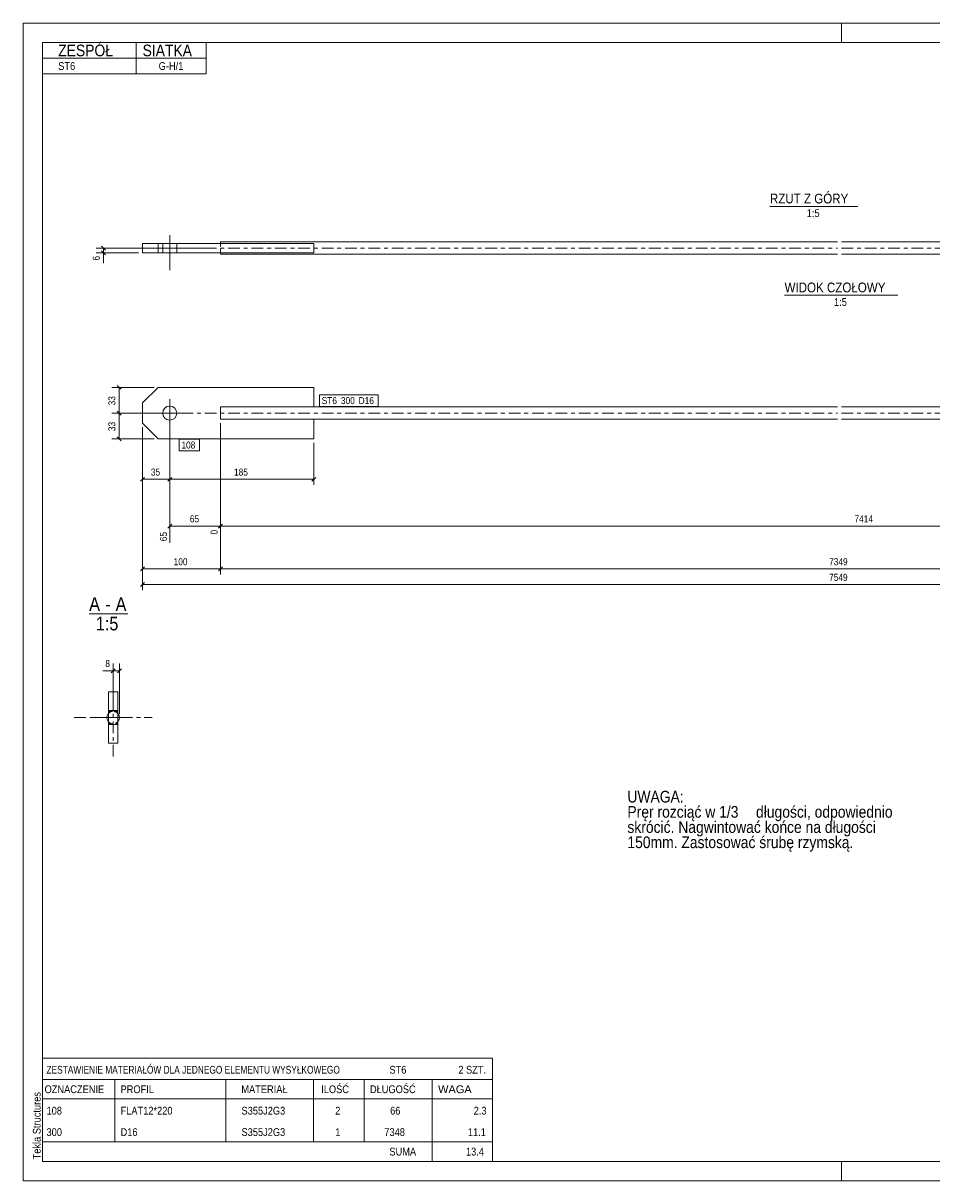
# Model space of a CAD drawing. Header units: millimetres. Extents: x 0 to 420, y 0 to 297.
# Tile 1 of 2: x 0 to 233, y 0 to 297. Entities that reach past the tile are written whole.
import ezdxf

# ---------------------------------------------------------------- set-up
doc = ezdxf.new("R2010")
doc.units = ezdxf.units.MM
for name, pattern in [('XKITLINE00', [0]), ('XKITLINE01', [4, 1, -1, 1, -1]), ('XKITLINE03', [6, 3, -1, 1, -1])]:
    doc.linetypes.add(name, pattern=pattern)
for name, color, linetype, lineweight in [('Arkusz rysunku', 3, 'Continuous', 0), ('Element', 2, 'Continuous', 0), ('Inny typ obiektu', 7, 'Continuous', 0), ('Tekst', 7, 'Continuous', 0), ('Wymiar', 4, 'Continuous', 0), ('Znak elementu', 2, 'Continuous', 0), ('Śruba', 3, 'Continuous', 0)]:
    doc.layers.add(name, color=color, linetype=linetype, lineweight=lineweight)
doc.styles.add('ARIAL', font='ARIAL.TTF')

msp = doc.modelspace()

# ---------------------------------------------------------------- linework, layer by layer
at = {"layer": 'Arkusz rysunku', "linetype": 'XKITLINE00', "lineweight": 0}
for p, q in [((420, 297), (0, 297)), ((0, 297), (0, 0)), ((0, 292), (0, 297)), ((5, 297), (0, 297)), ((210, 292), (210, 297)), ((415, 292), (5, 292)), ((5, 292), (5, 5)), ((0, 0), (0, 5)), ((5, 5), (415, 5)), ((210, 0), (210, 5)), ((0, 0), (420, 0))]:
    msp.add_line(p, q, dxfattribs=at)
at = {"layer": 'Element', "linetype": 'XKITLINE00', "lineweight": 0}
for p, q in [((50.62, 240.9), (209.02, 240.9)), ((50.62, 240.9), (50.62, 240.69)), ((50.62, 240.69), (50.62, 240.5)), ((210.02, 240.9), (368.42, 240.9)), ((74.62, 240.5), (30.62, 240.5)), ((30.62, 238.1), (30.62, 240.5)), ((30.62, 238.1), (74.62, 238.1)), ((34.62, 238.1), (34.62, 240.5)), ((50.62, 237.7), (50.62, 238.1)), ((50.62, 237.7), (209.02, 237.7)), ((74.62, 240.5), (74.62, 238.1)), ((210.02, 237.7), (331.3, 237.7)), ((30.62, 199.57), (34.62, 203.57)), ((74.62, 203.57), (34.62, 203.57)), ((74.62, 198.57), (74.62, 203.57)), ((30.62, 199.57), (30.62, 194.37)), ((50.62, 197.95), (50.62, 198.57)), ((50.62, 198.57), (74.62, 198.57)), ((50.62, 197.95), (50.62, 196.17)), ((50.62, 195.98), (50.62, 196.17)), ((209.02, 198.57), (74.62, 198.57)), ((344.42, 198.57), (210.02, 198.57)), ((30.62, 194.37), (34.62, 190.37)), ((50.62, 195.37), (50.62, 195.98)), ((74.62, 195.37), (50.62, 195.37)), ((209.02, 195.37), (74.62, 195.37)), ((74.62, 190.37), (74.62, 195.37)), ((344.42, 195.37), (210.02, 195.37)), ((34.62, 190.37), (74.62, 190.37)), ((21.9, 112.25), (21.9, 125.45)), ((21.9, 125.45), (24.3, 125.45)), ((21.9, 112.25), (21.9, 125.45)), ((21.9, 125.45), (24.3, 125.45)), ((24.3, 112.25), (24.3, 125.45)), ((24.3, 125.45), (24.3, 112.25)), ((21.9, 112.25), (24.3, 112.25)), ((24.3, 112.25), (21.9, 112.25))]:
    msp.add_line(p, q, dxfattribs=at)
at = {"layer": 'Element', "linetype": 'XKITLINE01', "lineweight": 0}
for p, q in [((50.62, 240.69), (50.62, 238.1)), ((30.62, 240.5), (30.62, 238.1)), ((34.62, 238.1), (34.62, 240.5)), ((50.62, 238.1), (50.62, 240.5)), ((74.62, 238.1), (74.62, 240.5)), ((74.62, 239.3), (74.62, 238.1)), ((74.62, 238.1), (74.62, 239.3)), ((74.62, 198.57), (50.62, 198.57)), ((50.62, 198.57), (50.62, 197.95)), ((50.62, 195.98), (50.62, 197.95)), ((50.62, 195.98), (50.62, 195.37)), ((74.62, 195.37), (50.62, 195.37)), ((24.3, 125.45), (21.9, 125.45)), ((24.3, 120.45), (24.3, 125.45)), ((21.9, 120.45), (21.9, 117.25)), ((24.3, 120.45), (21.9, 120.45)), ((21.9, 120.45), (24.3, 120.45)), ((24.3, 117.25), (24.3, 120.45)), ((21.9, 117.25), (24.3, 117.25)), ((21.9, 117.25), (21.9, 112.25)), ((21.9, 117.25), (24.3, 117.25)), ((24.3, 112.25), (21.9, 112.25))]:
    msp.add_line(p, q, dxfattribs=at)
at = {"layer": 'Element', "linetype": 'XKITLINE03', "lineweight": 0}
for p, q in [((40.62, 239.3), (209.02, 239.3)), ((210.02, 239.3), (378.42, 239.3)), ((40.62, 196.97), (209.02, 196.97)), ((210.02, 196.97), (378.42, 196.97)), ((23.1, 108.85), (23.1, 128.85)), ((13.1, 118.85), (33.1, 118.85))]:
    msp.add_line(p, q, dxfattribs=at)
at = {"layer": 'Element', "linetype": 'XKITLINE00', "lineweight": 0}
for start, end in [(140.6014, 219.3986), (320.6014, 39.3986)]:
    msp.add_arc((23.1, 118.85), 1.6, start, end, dxfattribs=at)
at = {"layer": 'Element', "linetype": 'XKITLINE01', "lineweight": 0}
for start, end in [(39.3986, 140.6014), (219.3986, 320.6014)]:
    msp.add_arc((23.1, 118.85), 1.6, start, end, dxfattribs=at)
at = {"layer": 'Inny typ obiektu', "linetype": 'XKITLINE00', "lineweight": 0}
for p, q in [((5, 292), (47, 292)), ((5, 292), (5, 288)), ((29, 288), (29, 292)), ((47, 288), (47, 292)), ((5, 288), (47, 288)), ((5, 288), (5, 284)), ((29, 288), (29, 284)), ((47, 288), (47, 284)), ((5, 284), (47, 284)), ((191.66, 250), (214.26, 250)), ((195.42, 227.2), (224.5, 227.2)), ((16.96, 145.47), (26.84, 145.47)), ((5, 31.5), (5, 26)), ((5, 31.5), (120.5, 31.5)), ((120.5, 31.5), (120.5, 26)), ((5, 26), (5, 21)), ((5, 26), (120.5, 26)), ((23.5, 26), (23.5, 21)), ((52, 21), (52, 26)), ((74.5, 26), (74.5, 21)), ((87.5, 26), (87.5, 21)), ((105, 26), (105, 21)), ((120.5, 26), (120.5, 21)), ((5, 21), (120.5, 21)), ((5, 21), (5, 15.5)), ((23.5, 21), (23.5, 15.5)), ((52, 15.5), (52, 21)), ((74.5, 21), (74.5, 15.5)), ((87.5, 21), (87.5, 15.5)), ((105, 21), (105, 15.5)), ((120.5, 21), (120.5, 15.5)), ((5, 15.5), (5, 10)), ((23.5, 15.5), (23.5, 10)), ((52, 10), (52, 15.5)), ((74.5, 15.5), (74.5, 10)), ((87.5, 15.5), (87.5, 10)), ((105, 15.5), (105, 10)), ((120.5, 15.5), (120.5, 10)), ((5, 10), (5, 5)), ((5, 10), (120.5, 10)), ((105, 10), (105, 5)), ((120.5, 10), (120.5, 5)), ((5, 5), (120.5, 5))]:
    msp.add_line(p, q, dxfattribs=at)
at = {"layer": 'Wymiar', "linetype": 'XKITLINE00', "lineweight": 0}
for p, q in [((49.62, 239.3), (18.76, 239.3)), ((29.62, 238.1), (18.76, 238.1)), ((20.11, 239.81), (21.13, 238.79)), ((20.11, 238.61), (21.13, 237.59)), ((20.62, 238.1), (20.62, 239.3)), ((20.62, 238.1), (20.62, 235.41)), ((20.62, 238.1), (20.62, 235.41)), ((33.62, 203.57), (22.76, 203.57)), ((24.11, 204.08), (25.13, 203.06)), ((24.62, 196.97), (24.62, 203.57)), ((36.62, 196.97), (22.76, 196.97)), ((36.62, 196.97), (22.76, 196.97)), ((24.11, 197.48), (25.13, 196.46)), ((24.11, 197.48), (25.13, 196.46)), ((24.62, 190.37), (24.62, 196.97)), ((30.62, 193.37), (30.62, 151.53)), ((30.62, 193.37), (30.62, 155.53)), ((30.62, 193.37), (30.62, 178.53)), ((37.62, 195.97), (37.62, 163.68)), ((37.62, 195.97), (37.62, 178.53)), ((37.62, 195.97), (37.62, 178.53)), ((50.62, 194.37), (50.62, 155.53)), ((50.62, 194.37), (50.62, 155.53)), ((50.62, 194.37), (50.62, 165.81)), ((50.62, 194.37), (50.62, 165.81)), ((33.62, 190.37), (22.76, 190.37)), ((24.11, 190.88), (25.13, 189.86)), ((74.62, 189.37), (74.62, 178.53)), ((31.13, 180.48), (30.11, 179.46)), ((30.62, 179.97), (37.62, 179.97)), ((38.13, 180.48), (37.11, 179.46)), ((38.13, 180.48), (37.11, 179.46)), ((37.62, 179.97), (74.62, 179.97)), ((75.13, 180.48), (74.11, 179.46)), ((38.13, 168.48), (37.11, 167.46)), ((37.62, 167.97), (50.62, 167.97)), ((51.13, 168.48), (50.11, 167.46)), ((51.13, 168.48), (50.16, 167.51)), ((50.62, 167.97), (381.42, 167.97)), ((31.13, 157.48), (30.11, 156.46)), ((51.13, 157.48), (50.11, 156.46)), ((51.13, 157.48), (50.11, 156.46)), ((30.62, 156.97), (50.62, 156.97)), ((50.62, 156.97), (368.42, 156.97)), ((31.13, 153.48), (30.11, 152.46)), ((30.62, 152.97), (388.42, 152.97)), ((23.1, 130.85), (20.41, 130.85)), ((23.1, 130.85), (20.41, 130.85)), ((23.61, 131.36), (22.59, 130.34)), ((23.1, 121.45), (23.1, 132.71)), ((23.1, 130.85), (24.7, 130.85)), ((25.21, 131.36), (24.19, 130.34)), ((24.7, 119.85), (24.7, 132.71))]:
    msp.add_line(p, q, dxfattribs=at)
at = {"layer": 'Znak elementu', "linetype": 'XKITLINE00', "lineweight": 0}
for p, q in [((76.02, 201.67), (91.11, 201.67)), ((76.02, 198.67), (76.02, 201.67)), ((91.11, 198.67), (91.11, 201.67)), ((76.02, 198.67), (91.11, 198.67)), ((40.02, 190.27), (45.23, 190.27)), ((40.02, 187.27), (40.02, 190.27)), ((45.23, 187.27), (45.23, 190.27)), ((40.02, 187.27), (45.23, 187.27))]:
    msp.add_line(p, q, dxfattribs=at)
at = {"layer": 'Śruba', "linetype": 'XKITLINE00', "lineweight": 0}
for p, q in [((37.62, 242.6), (37.62, 233.6)), ((35.82, 240.5), (35.82, 238.1)), ((39.42, 240.5), (39.42, 238.1)), ((37.62, 193.37), (37.62, 200.57)), ((41.22, 196.97), (34.02, 196.97)), ((26.4, 118.85), (17.4, 118.85)), ((24.3, 120.65), (21.9, 120.65)), ((24.3, 117.05), (21.9, 117.05))]:
    msp.add_line(p, q, dxfattribs=at)
msp.add_circle((37.62, 196.97), 1.8, dxfattribs=at)

# ---------------------------------------------------------------- texts
at = {"layer": 'Arkusz rysunku', "style": 'ARIAL', "width": 0.85}
msp.add_text('Tekla Structures', height=2, rotation=90, dxfattribs=at).set_placement((4.5, 5.5))
at = {"layer": 'Inny typ obiektu', "style": 'ARIAL'}
for s, height, width, p in [('ZESPÓŁ', 3, 0.85, (9, 288.5)), ('SIATKA', 3, 0.85, (30.66, 288.5)), ('ST6', 2, 0.85, (9, 285)), ('G-H/1', 2, 0.85, (34.78, 285)), ('RZUT Z GÓRY', 2.5, 0.85, (191.66, 250.75)), ('1:5', 2, 0.85, (201.11, 247.25)), ('WIDOK CZOŁOWY', 2.5, 0.85, (195.42, 227.95)), ('1:5', 2, 0.85, (208.11, 224.45)), ('A', 3.5, 0.85, (16.96, 146.22)), ('A', 3.5, 0.85, (23.73, 146.22)), ('-', 3.5, 0.85, (21.12, 146.22)), ('1:5', 3.5, 0.85, (18.66, 141.22)), ('ZESTAWIENIE MATERIAŁÓW DLA JEDNEGO ELEMENTU WYSYŁKOWEGO', 2, 0.765, (6, 27.5)), ('ST6', 2, 0.85, (94, 27.5)), ('2', 2, 0.85, (111.69, 27.5)), (' SZT.', 2, 0.85, (113, 27.5)), ('OZNACZENIE', 2, 0.85, (5.5, 22.5)), ('PROFIL', 2, 0.85, (25, 22.5)), ('MATERIAŁ', 2, 0.85, (56, 22.5)), ('ILOŚĆ', 2, 0.85, (76.5, 22.5)), ('DŁUGOŚĆ', 2, 0.85, (89, 22.5)), ('WAGA', 2, 1.008832, (106.5, 22.5)), ('108', 2, 0.85, (6, 17)), ('FLAT12*220', 2, 0.85, (25, 17)), ('S355J2G3', 2, 0.85, (56.04, 17)), ('2', 2, 0.85, (80.09, 17)), ('66', 2, 0.85, (94.19, 17)), ('2.3', 2, 0.85, (115.63, 17)), ('300', 2, 0.85, (6, 11.5)), ('D16', 2, 0.85, (25, 11.5)), ('S355J2G3', 2, 0.85, (56.04, 11.5)), ('1', 2, 0.85, (80.09, 11.5)), ('7348', 2, 0.85, (92.7, 11.5)), ('11.1', 2, 0.85, (114.15, 11.5)), ('SUMA', 2, 0.85, (94, 6.5)), ('13.4', 2, 0.85, (113.65, 6.5))]:
    msp.add_text(s, height=height, dxfattribs=dict(at, width=width)).set_placement(p)
at = {"layer": 'Tekst', "style": 'ARIAL', "width": 0.85}
for s, p in [('UWAGA:', (155.08, 97.06)), ('Pręr rozciąć w 1/3', (155.08, 93.16)), (' długości, odpowiednio', (187.1, 93.16)), ('skrócić. Nagwintować końce na długości ', (155.08, 89.26)), ('150mm. Zastosować śrubę rzymską.', (155.08, 85.36))]:
    msp.add_text(s, height=3, dxfattribs=at).set_placement(p)
at = {"layer": 'Wymiar', "style": 'ARIAL', "width": 0.85}
for s, p in [('6', (19.66, 236.09)), ('33', (23.66, 198.93)), ('33', (23.66, 192.33)), ('0', (49.9, 165.81)), ('65', (36.9, 164.08))]:
    msp.add_text(s, height=1.8, rotation=90.0002, dxfattribs=at).set_placement(p)
for s, p in [('35', (32.78, 180.93)), ('185', (54.12, 180.93)), ('65', (42.78, 168.93)), ('7414', (213.35, 168.93)), ('100', (38.62, 157.93)), ('7349', (206.85, 157.93)), ('7549', (206.85, 153.93)), ('8', (21.09, 131.81))]:
    msp.add_text(s, height=1.8, dxfattribs=at).set_placement(p)
at = {"layer": 'Znak elementu', "style": 'ARIAL', "width": 0.85}
for s, p in [('ST6', (76.62, 199.27)), ('300', (81.56, 199.27)), ('D16', (86.11, 199.27)), ('108', (40.62, 187.87))]:
    msp.add_text(s, height=1.8, dxfattribs=at).set_placement(p)

doc.saveas('drawing.dxf')
